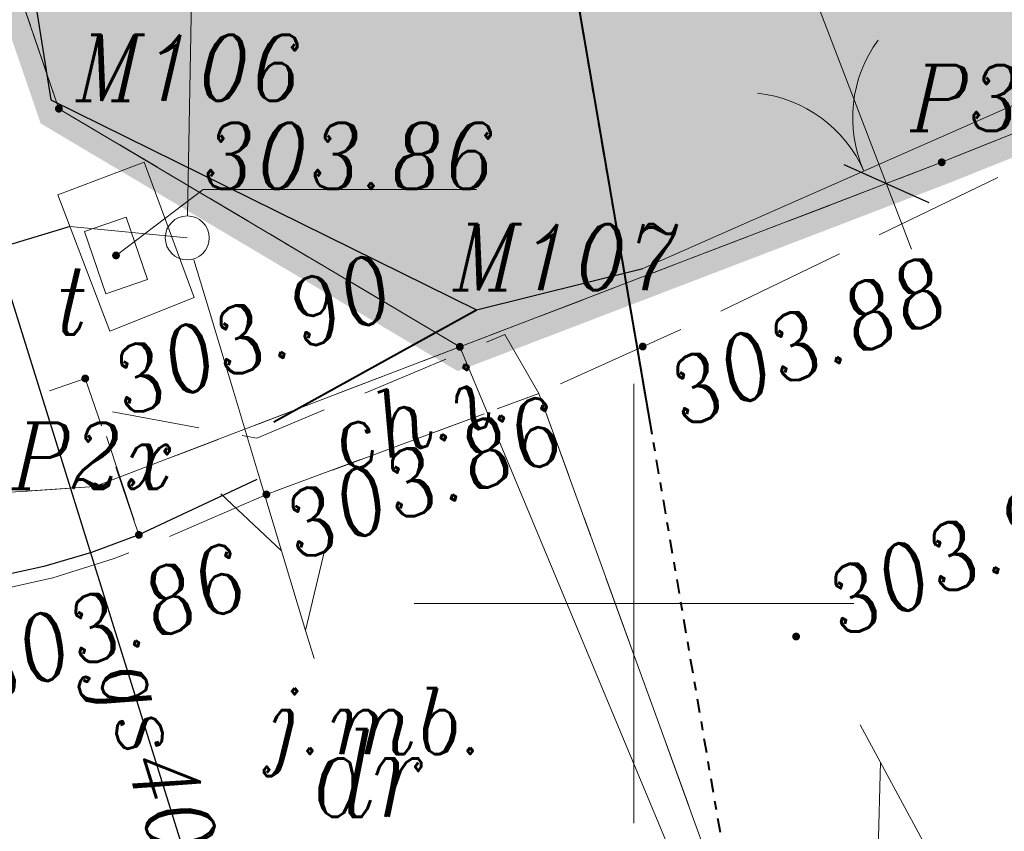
# Model space of a CAD drawing. Header units: metres. Extents: x 779 to 7046, y -512 to 9570.
# Tile 20 of 256: x 2185.11 to 2196.31, y -356.46 to -347.23. Entities that reach past the tile are written whole.
import ezdxf

# ---------------------------------------------------------------- set-up
doc = ezdxf.new("R2010")
doc.units = ezdxf.units.M
for name, pattern in [('0.5_0.5', [1, 0.5, -0.5]), ('1.5_0.5', [2, 1.5, -0.5]), ('CENTER2', [1.125, 0.75, -0.125, 0.125, -0.125]), ('CIĄGłA', [0]), ('DGN Style 4', [0.3202, 0.16, -0.08, 0.0002, -0.08]), ('mz1.0_0.5', [1.5, 1, -0.5])]:
    doc.linetypes.add(name, pattern=pattern)
for name, color, linetype, lineweight in [('203-punkt graniczny', 7, 'Continuous', 0), ('203-punkt graniczny-Atr103', 7, 'Continuous', 0), ('210-oznaczenie konturu użytku gruntowego', 7, 'Continuous', 0), ('218-kontur użytku gruntowego', 7, 'Continuous', 0), ('219-działka ewidencyjna', 7, 'Continuous', 0), ('AGP1_granica_opracow', 7, 'Continuous', 15), ('AGP1_HATCH', 7, 'Continuous', 5), ('AGP1_WYMIARY', 7, 'Continuous', 15), ('brama (linia)', 7, 'Continuous', 0), ('brama (linia) - symbol', 7, 'Continuous', 0), ('chodnik (powierzchnia)', 7, 'Continuous', 0), ('chodnik (powierzchnia)-Atr17', 7, 'Continuous', 0), ('jezdnia (powierzchnia)', 7, 'Continuous', 0), ('jezdnia (powierzchnia)-Atr17', 7, 'Continuous', 0), ('komora podziemna - przewód telekomunikacyjny (powierzchnia)-ST', 7, 'Continuous', 0), ('krawężnik (linia)', 7, 'Continuous', 0), ('KTOK05_01', 7, 'Continuous', 0), ('MPZP', 7, 'Continuous', 0), ('ogrodzenie trwałe (linia)', 7, 'Continuous', 0), ('przewód gazowy (linia)-SG', 7, 'Continuous', 0), ('przewód gazowy (linia)-SG-Atr1', 7, 'Continuous', 0), ('przewód telekomunikacyjny (linia)-STPOD', 7, 'Continuous', 0), ('przewód telekomunikacyjny (linia)-STPOW - symbol', 7, 'Continuous', 0), ('punkt o określonej wysokości (sieć telekomunikacyjna)-ST', 7, 'Continuous', 0), ('punkt o określonej wysokości (sieć telekomunikacyjna)-ST-Atr2', 7, 'Continuous', 0), ('punkt wysokościowy sztuczny', 7, 'Continuous', 0), ('punkt wysokościowy sztuczny-Atr2', 7, 'Continuous', 0), ('RTPW02', 7, 'Continuous', 0), ('rura ochronna - przewód gazowy (linia)-SG', 7, 'Continuous', 0), ('rura ochronna - przewód telekomunikacyjny (linia)-ST', 7, 'Continuous', 0), ('Sekcje', 7, 'Continuous', 0), ('SUPT01', 7, 'Continuous', 0), ('słup (punkt)', 7, 'Continuous', 0), ('właz prostokątny - siec telekomunikacyjna (punkt)-STPOD', 7, 'Continuous', 0), ('właz prostokątny - siec telekomunikacyjna (punkt)-STPOD-Atr17', 7, 'Continuous', 0)]:
    doc.layers.add(name, color=color, linetype=linetype, lineweight=lineweight)
doc.layers.add('WYMIARY', color=9, linetype='Continuous')
doc.styles.add('ARIAL', font='arial.ttf')
doc.styles.get("Standard").update_dxf_attribs({"font": 'arial.ttf'})
doc.styles.add('Style-ITALIC_1250', font='ITALIC_1250.shx')
doc.linetypes.add('902-500', pattern='A,3.75,[24,dgnlstyle-geo-mz.shx,S=0.002785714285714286,R=0,X=0,Y=0],3.75', length=7.5)
doc.linetypes.add('KTOK05_01-500', pattern='A,3.75,[13,dgnlstyle-rozp_2013.shx,S=0.002777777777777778,R=0,X=0,Y=0],3.75', length=7.5)
doc.dimstyles.new('PZT M', dxfattribs={"dimtxt": 0.6, "dimasz": 0.75, "dimexe": 0.8, "dimexo": 0.1, "dimgap": 0.3, "dimtad": 1, "dimdsep": 46, "dimtxsty": 'ARIAL', "dimblk": 'OBLIQUE', "dimcen": 0.9, "dimdle": 0.8, "dimclrd": 7, "dimclre": 256, "dimclrt": 7, "dimadec": 0, "dimazin": 0, "dimtfac": 1, "dimtmove": 2, "dimatfit": 3, "dimldrblk": 'ARCHTICK', "dimfxl": 1, "dimfxlon": 1, "dimtolj": 1, "dimtzin": 0, "dimlwd": 20, "dimlwe": 20, "dimarcsym": 0})

# ---------------------------------------------------------------- blocks, each defined once
blk = doc.blocks.new('203')
at = {"linetype": 'Continuous', "lineweight": -2, "ltscale": 10}
h = blk.add_hatch(color=0, dxfattribs=at)
edge = h.paths.add_edge_path()
edge.add_arc((0, 0), 0.45, 0, 360)
blk = doc.blocks.new('OK02')
at = {"color": 0, "linetype": 'Continuous', "lineweight": -2, "ltscale": 10}
for centre, start, end in [((-15, 0), 0, 59.99999999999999), ((15, 0), 120, 180)]:
    blk.add_arc(centre, 15, start, end, dxfattribs=at)
blk = doc.blocks.new('US22B')
at = {"color": 0, "linetype": 'Continuous', "lineweight": -2, "ltscale": 10, "flags": 128}
blk.add_lwpolyline([(-3.75, -2.5), (3.75, -2.5), (3.75, 2.5), (-3.75, 2.5), (-3.75, -2.5)], close=True, dxfattribs=at)
blk = doc.blocks.new('PW01')
at = {"linetype": 'Continuous', "lineweight": 13, "ltscale": 10}
h = blk.add_hatch(color=0, dxfattribs=at)
edge = h.paths.add_edge_path()
edge.add_arc((0, 0), 0.45, 0, 360)
blk = doc.blocks.new('PT01')
at = {"color": 0, "linetype": 'Continuous', "lineweight": 13, "ltscale": 10}
for p, q in [((46.5, 0), (37.84, 5)), ((6.5, 0), (0, 0)), ((6.5, 0), (16.5, 0)), ((16.5, 0), (26.5, 0)), ((26.5, 0), (36.5, 0)), ((36.5, 0), (27.84, -5)), ((36.5, 0), (46.5, 0)), ((46.5, 0), (50, 0))]:
    blk.add_line(p, q, dxfattribs=at)
blk = doc.blocks.new('SM04')
at = {"color": 0, "linetype": 'Continuous', "lineweight": -2, "ltscale": 10}
blk.add_circle((0, 0), 2.5, dxfattribs=at)
blk = doc.blocks.new('PW02')
at = {"linetype": 'Continuous', "lineweight": 13, "ltscale": 10}
h = blk.add_hatch(color=0, dxfattribs=at)
edge = h.paths.add_edge_path()
edge.add_arc((0, 0), 0.45, 0, 360)
blk = doc.blocks.new('RTPW02')
at = {"layer": 'RTPW02', "linetype": 'Continuous', "lineweight": 13}
h = blk.add_hatch(color=7, dxfattribs=at)
edge = h.paths.add_edge_path()
edge.add_arc((0, 0), 0.045, 0, 360)
blk = doc.blocks.new('PZT MDCP podkład')
at = {"layer": '218-kontur użytku gruntowego', "color": 252, "linetype": '0.5_0.5', "lineweight": 13, "true_color": 0x939598, "flags": 128}
for points in [[(2119.596406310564, 20.90646074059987), (2113.776406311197, 37.89646074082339)], [(2113.776406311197, 37.89646074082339), (2119.596406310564, 20.90646074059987)], [(2129.636406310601, 20.29646074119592), (2133.026406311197, 21.65646074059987)], [(2133.026406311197, 21.65646074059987), (2129.636406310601, 20.29646074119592)], [(2124.156406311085, 18.19646074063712), (2119.596406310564, 20.90646074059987)], [(2119.596406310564, 20.90646074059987), (2124.156406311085, 18.19646074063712)], [(2124.156406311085, 18.19646074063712), (2129.636406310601, 20.29646074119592)], [(2129.636406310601, 20.29646074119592), (2124.156406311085, 18.19646074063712)], [(2120.006406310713, 16.60646074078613), (2124.156406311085, 18.19646074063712)], [(2124.156406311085, 18.19646074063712), (2120.006406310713, 16.60646074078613)], [(2117.186406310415, 16.41646074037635), (2120.006406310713, 16.60646074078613)], [(2120.006406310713, 16.60646074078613), (2117.186406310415, 16.41646074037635)]]:
    blk.add_lwpolyline(points, dxfattribs=at)
at = {"layer": '219-działka ewidencyjna', "color": 252, "linetype": 'Continuous', "lineweight": 13, "true_color": 0x939598, "flags": 128}
for points in [[(2113.776406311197, 37.89646074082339), (2119.596406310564, 20.90646074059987)], [(2129.636406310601, 20.29646074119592), (2133.026406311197, 21.65646074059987)], [(2119.596406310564, 20.90646074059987), (2124.156406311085, 18.19646074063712)], [(2129.636406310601, 20.29646074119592), (2124.156406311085, 18.19646074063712)], [(2120.006406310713, 16.60646074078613), (2124.156406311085, 18.19646074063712)], [(2124.156406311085, 18.19646074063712), (2127.576406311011, 9.996460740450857)], [(2117.186406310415, 16.41646074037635), (2120.006406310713, 16.60646074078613)]]:
    blk.add_lwpolyline(points, dxfattribs=at)
at = {"layer": 'brama (linia)', "color": 252, "linetype": 'Continuous', "lineweight": 13, "true_color": 0x939598, "flags": 128}
blk.add_lwpolyline([(2126.23640631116, 19.08646074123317), (2131.266406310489, 21.3064607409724)], dxfattribs=at)
at = {"layer": 'chodnik (powierzchnia)', "color": 252, "linetype": 'mz1.0_0.5', "lineweight": 13, "true_color": 0x939598, "flags": 128}
for points in [[(2094.286406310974, 107.7364607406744), (2095.496406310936, 102.2664607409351), (2096.136406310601, 99.11646074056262), (2097.04640631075, 94.51646074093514), (2101.066406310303, 73.84646074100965), (2102.576406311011, 66.00646074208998), (2104.166406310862, 58.03646074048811), (2105.666406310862, 50.42646074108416), (2108.206406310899, 38.12646074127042), (2109.85640631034, 30.5564607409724), (2110.966406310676, 25.35646074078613), (2112.896406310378, 16.94646074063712), (2113.376406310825, 16.62646074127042), (2113.866406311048, 16.34646074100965), (2114.386406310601, 16.09646074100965), (2114.916406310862, 15.89646074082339), (2115.466406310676, 15.72646074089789), (2116.016406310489, 15.59646074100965), (2116.586406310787, 15.50646074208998), (2117.156406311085, 15.46646074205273), (2117.726406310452, 15.4564607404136), (2118.29640631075, 15.49646074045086), (2118.866406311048, 15.57646074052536), (2119.426406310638, 15.69646074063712), (2119.966406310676, 15.85646074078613), (2120.506406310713, 16.0564607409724), (2119.896406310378, 17.83646074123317), (2118.716406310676, 17.42646074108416), (2117.186406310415, 17.29646074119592), (2115.196406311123, 17.89646074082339), (2114.04640631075, 18.85646074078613), (2112.54640631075, 25.69646074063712), (2111.35640631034, 31.1364607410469), (2109.73640631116, 38.59646074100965), (2107.226406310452, 50.4564607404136), (2105.686406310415, 58.47646074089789), (2104.126406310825, 66.3064607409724), (2102.566406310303, 74.35646074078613), (2098.636406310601, 94.61646074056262), (2097.54640631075, 100.0764607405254), (2097.016406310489, 102.5264607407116), (2095.816406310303, 107.9564607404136), (2094.286406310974, 107.7364607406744)], [(2125.056406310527, 17.66646074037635), (2124.666406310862, 18.33646074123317), (2121.846406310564, 17.15646074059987), (2120.036406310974, 17.48646074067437), (2120.506406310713, 16.0564607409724), (2121.846406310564, 16.68646074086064), (2121.956406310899, 16.51646074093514), (2125.056406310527, 17.66646074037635)]]:
    blk.add_lwpolyline(points, close=True, dxfattribs=at)
at = {"layer": 'jezdnia (powierzchnia)', "color": 252, "linetype": '1.5_0.5', "lineweight": 13, "true_color": 0x939598, "flags": 128}
for points in [[(2222.326157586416, 18.11695764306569), (2221.202736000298, 22.08333797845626), (2205.386406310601, 20.09646074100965), (2204.446406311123, 20.59646074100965), (2203.096406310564, 26.22646074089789), (2196.866406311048, 25.28646074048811), (2195.626406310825, 20.02646074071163), (2193.79640631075, 18.82646074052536), (2188.866406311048, 17.98646074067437), (2181.466406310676, 17.5564607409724), (2178.60640631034, 17.87646074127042), (2176.756406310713, 18.4564607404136), (2173.726406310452, 19.86646074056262), (2171.816406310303, 21.16646074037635), (2167.276406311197, 24.5564607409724), (2161.216406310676, 26.82646074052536), (2157.676406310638, 27.8064607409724), (2155.096406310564, 28.10646074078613), (2148.54640631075, 27.61646074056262), (2147.48640631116, 27.65646074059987), (2146.556406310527, 27.97646074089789), (2145.85640631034, 28.60646074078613), (2144.73640631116, 30.36646074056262), (2142.996406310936, 34.69646074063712), (2142.366406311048, 36.39646074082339), (2134.766406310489, 38.98646074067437), (2135.116406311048, 38.06646074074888), (2135.536406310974, 36.91646074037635), (2136.706406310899, 31.2064607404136), (2136.73640631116, 29.67646074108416), (2136.306406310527, 26.97646074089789), (2135.846406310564, 25.41646074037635), (2133.726406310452, 22.48646074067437), (2132.306406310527, 21.32646074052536), (2131.48640631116, 20.7064607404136), (2127.04640631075, 18.56646074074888), (2125.056406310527, 17.66646074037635), (2127.506406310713, 10.91646074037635), (2129.216406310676, 11.49646074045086), (2130.676406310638, 11.48646074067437), (2132.096406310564, 11.14646074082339), (2133.716406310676, 10.47646074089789), (2146.306406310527, 15.7064607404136), (2146.29640631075, 16.14646074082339), (2146.506406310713, 16.78646074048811), (2146.996406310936, 17.56646074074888), (2147.256406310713, 17.8064607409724), (2147.826406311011, 18.18646074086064), (2148.396406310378, 18.40646074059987), (2149.006406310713, 18.51646074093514), (2149.656406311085, 18.53646074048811), (2150.306406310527, 18.40646074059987), (2150.866406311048, 18.18646074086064), (2152.256406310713, 17.27646074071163), (2152.966406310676, 16.61646074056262), (2160.196406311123, 19.5564607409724), (2160.416406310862, 20.02646074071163), (2161.966406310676, 20.22646074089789), (2164.176406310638, 19.73646074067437), (2166.85640631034, 18.8064607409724), (2176.416406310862, 14.62646074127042), (2183.04640631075, 13.98646074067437), (2201.016406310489, 15.82646074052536), (2205.616406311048, 16.27646074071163), (2221.196406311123, 17.98646074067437), (2222.326157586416, 18.11695764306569)], [(2110.246406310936, 19.93646074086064), (2110.936406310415, 17.47646074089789), (2113.326406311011, 8.386460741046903), (2116.146406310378, -0.5435392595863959), (2116.966406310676, -3.18353925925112), (2116.706406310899, -1.973539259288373), (2116.60640631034, -0.9935392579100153), (2116.60640631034, -0.003539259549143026), (2116.646406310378, 0.4864607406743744), (2116.73640631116, 1.166460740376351), (2117.026406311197, 2.426460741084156), (2117.35640631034, 3.356460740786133), (2117.556406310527, 3.806460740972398), (2117.906406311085, 4.466460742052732), (2118.29640631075, 5.096460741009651), (2118.886406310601, 5.896460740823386), (2119.376406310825, 6.456460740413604), (2120.036406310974, 7.086460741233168), (2121.086406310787, 7.896460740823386), (2121.946406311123, 8.406460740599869), (2122.846406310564, 8.826460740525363), (2123.54640631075, 9.076460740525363), (2127.506406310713, 10.91646074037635), (2125.056406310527, 17.66646074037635), (2121.956406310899, 16.51646074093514), (2120.686406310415, 15.96646074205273), (2120.226406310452, 15.78646074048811), (2119.526406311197, 15.56646074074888), (2118.806406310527, 15.40646074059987), (2118.076406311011, 15.31646074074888), (2117.226406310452, 15.29646074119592), (2116.596406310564, 15.33646074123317), (2115.386406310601, 15.56646074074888), (2114.456406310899, 15.87646074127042), (2113.576406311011, 16.3064607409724), (2112.946406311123, 16.69646074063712), (2111.996406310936, 17.48646074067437), (2111.336406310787, 18.2064607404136), (2110.756406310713, 19.00646074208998), (2110.246406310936, 19.93646074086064)]]:
    blk.add_lwpolyline(points, close=True, dxfattribs=at)
at = {"layer": 'komora podziemna - przewód telekomunikacyjny (powierzchnia)-ST', "color": 252, "linetype": 'Continuous', "lineweight": 13, "true_color": 0x939598, "flags": 128}
blk.add_lwpolyline([(2120.176406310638, 18.37646074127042), (2119.586406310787, 19.92646074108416), (2120.566406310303, 20.29646074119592), (2121.136406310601, 18.75646074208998), (2120.176406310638, 18.37646074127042)], close=True, dxfattribs=at)
at = {"layer": 'krawężnik (linia)', "color": 252, "linetype": 'Continuous', "lineweight": 30, "true_color": 0x939598, "flags": 128}
blk.add_lwpolyline([(2121.846406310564, 16.68646074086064), (2120.506406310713, 16.0564607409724), (2119.966406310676, 15.85646074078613), (2119.426406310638, 15.69646074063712), (2118.866406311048, 15.57646074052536)], dxfattribs=at)
at = {"layer": 'KTOK05_01', "color": 252, "linetype": 'KTOK05_01-500', "lineweight": 40, "true_color": 0x939598}
blk.add_line((2122.040406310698, 17.34146074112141), (2124.346406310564, 18.61646074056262), dxfattribs=at)
at = {"layer": 'MPZP', "color": 252, "linetype": 'DGN Style 4', "lineweight": 40, "true_color": 0x939598, "flags": 128}
blk.add_lwpolyline([(2134.413117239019, -13.93322830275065), (2127.576406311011, 9.996460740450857), (2122.802137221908, 37.89160620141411), (2105.950835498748, 127.0314606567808)], dxfattribs=at)
at = {"layer": 'ogrodzenie trwałe (linia)', "color": 252, "linetype": '902-500', "lineweight": 30, "true_color": 0x939598, "flags": 128}
blk.add_lwpolyline([(2134.936406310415, 37.2064607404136), (2130.85640631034, 38.35646074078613), (2128.256406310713, 38.93646074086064), (2120.626406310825, 40.02646074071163), (2116.476406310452, 40.04646074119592), (2119.506406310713, 21.00646074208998), (2124.346406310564, 18.61646074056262), (2126.23640631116, 19.08646074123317)], dxfattribs=at)
at = {"layer": 'przewód gazowy (linia)-SG', "color": 252, "linetype": 'Continuous', "lineweight": 13, "true_color": 0x939598, "flags": 128}
blk.add_lwpolyline([(2129.388195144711, -15.30633433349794), (2127.316406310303, -8.643539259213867), (2125.216406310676, -1.083539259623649), (2123.766406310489, 3.626460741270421), (2118.846406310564, 19.40646074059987), (2116.10640631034, 27.46646074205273), (2111.436406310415, 41.76646074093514), (2110.066406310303, 46.49646074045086)], dxfattribs=at)
at = {"layer": 'przewód telekomunikacyjny (linia)-STPOD', "color": 252, "linetype": 'Continuous', "lineweight": 13, "true_color": 0x939598, "flags": 128}
for points in [[(2095.425322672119, 12.98862245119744), (2096.886406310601, 13.24646074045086), (2104.586406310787, 15.23646074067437), (2108.85640631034, 16.27646074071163), (2119.726406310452, 19.56646074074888)], [(2121.056406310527, 19.43646074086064), (2119.726406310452, 19.56646074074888)]]:
    blk.add_lwpolyline(points, dxfattribs=at)
at = {"layer": 'punkt o określonej wysokości (sieć telekomunikacyjna)-ST-Atr2', "color": 252, "lineweight": 13, "true_color": 0x939598, "flags": 128}
blk.add_lwpolyline([(2120.246406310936, 19.23646074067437), (2121.23640631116, 19.98646074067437), (2124.3454063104, 19.98646074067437)], dxfattribs=at)
at = {"layer": 'rura ochronna - przewód gazowy (linia)-SG', "color": 252, "linetype": 'Continuous', "lineweight": 30, "true_color": 0x939598, "flags": 128}
blk.add_lwpolyline([(2118.846406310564, 19.40646074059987), (2123.766406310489, 3.626460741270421)], dxfattribs=at)
at = {"layer": 'rura ochronna - przewód telekomunikacyjny (linia)-ST', "color": 252, "linetype": 'Continuous', "lineweight": 30, "true_color": 0x939598, "flags": 128}
blk.add_lwpolyline([(2119.726406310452, 19.56646074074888), (2108.85640631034, 16.27646074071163), (2104.586406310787, 15.23646074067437), (2096.886406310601, 13.24646074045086), (2095.425322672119, 12.98862245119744)], dxfattribs=at)
at = {"layer": 'Sekcje', "color": 252, "linetype": 'Continuous', "lineweight": 13, "true_color": 0x939598}
for p, q in [((2126.136406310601, 17.77646074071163), (2126.136406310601, 12.77646074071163)), ((2123.636406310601, 15.27646074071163), (2128.636406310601, 15.27646074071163))]:
    blk.add_line(p, q, dxfattribs=at)
at = {"layer": 'SUPT01', "color": 252, "linetype": 'Continuous', "lineweight": 13, "true_color": 0x939598}
for p, q in [((2121.150815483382, 24.68561183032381), (2121.060901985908, 19.68642034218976)), ((2128.709941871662, 13.89491993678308), (2131.087527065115, 9.496387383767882)), ((2128.912036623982, 12.46955763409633), (2128.940080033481, 13.46916432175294))]:
    blk.add_line(p, q, dxfattribs=at)
at = {"layer": '203-punkt graniczny', "color": 252, "linetype": 'Continuous', "lineweight": 13, "true_color": 0x939598, "xscale": 0.1, "yscale": 0.1, "zscale": 0.1}
for p in [(2119.596406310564, 20.90646074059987), (2129.636406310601, 20.29646074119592), (2124.156406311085, 18.19646074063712), (2120.006406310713, 16.60646074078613)]:
    blk.add_blockref('203', p, dxfattribs=at)
at = {"layer": 'brama (linia) - symbol', "color": 252, "linetype": 'Continuous', "lineweight": 13, "true_color": 0x939598, "xscale": 0.1, "yscale": 0.1, "zscale": 0.1, "rotation": 23.814}
blk.add_blockref('OK02', (2128.751406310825, 20.19646074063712), dxfattribs=at)
at = {"layer": 'przewód telekomunikacyjny (linia)-STPOW - symbol', "color": 252, "linetype": 'Continuous', "lineweight": 13, "ltscale": 0.9654290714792, "true_color": 0x939598, "xscale": 0.09481436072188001, "yscale": 0.09481436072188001, "zscale": 0.1, "rotation": 286.765}
blk.add_blockref('PT01', (2121.131195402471, 19.18819932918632), dxfattribs=at)
at = {"layer": 'punkt o określonej wysokości (sieć telekomunikacyjna)-ST', "color": 252, "linetype": 'Continuous', "lineweight": 13, "true_color": 0x939598, "xscale": 0.1, "yscale": 0.1, "zscale": 0.1}
blk.add_blockref('PW01', (2120.246406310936, 19.23646074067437), dxfattribs=at)
at = {"layer": 'punkt wysokościowy sztuczny', "color": 252, "linetype": 'Continuous', "lineweight": 13, "true_color": 0x939598, "xscale": 0.1, "yscale": 0.1, "zscale": 0.1}
blk.add_blockref('PW02', (2121.956406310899, 16.51646074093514), dxfattribs=at)
at = {"layer": 'RTPW02', "color": 252, "linetype": 'Continuous', "lineweight": 13, "true_color": 0x939598}
for p in [(2126.236170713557, 18.200022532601), (2119.896406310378, 17.83646074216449), (2120.506406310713, 16.0564607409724), (2127.980406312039, 14.8994607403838)]:
    blk.add_blockref('RTPW02', p, dxfattribs=at)
at = {"layer": 'słup (punkt)', "color": 252, "linetype": 'Continuous', "lineweight": 13, "true_color": 0x939598, "xscale": 0.1, "yscale": 0.1, "zscale": 0.1}
blk.add_blockref('SM04', (2121.056406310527, 19.43646074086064), dxfattribs=at)
at = {"layer": 'właz prostokątny - siec telekomunikacyjna (punkt)-STPOD', "color": 252, "linetype": 'Continuous', "lineweight": 13, "true_color": 0x939598, "xscale": 0.1, "yscale": 0.1, "zscale": 0.1, "rotation": 108.9699999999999}
blk.add_blockref('US22B', (2120.246406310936, 19.23646074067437), dxfattribs=at)
at = {"layer": '203-punkt graniczny-Atr103', "color": 252, "lineweight": 13, "true_color": 0x939598, "char_height": 0.75, "attachment_point": 7, "line_spacing_factor": 0.6}
for s, insert in [('\\FITALIC_1250;\\H1x;\\W0.9;M106', (2119.790082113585, 20.99764518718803)), ('\\FITALIC_1250;\\H1x;\\W0.9;P3x', (2129.277536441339, 20.65312224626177)), ('\\FITALIC_1250;\\H1x;\\W0.9;M107', (2124.076657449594, 18.84083137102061)), ('\\FITALIC_1250;\\H1x;\\W0.9;P2x', (2119.062440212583, 16.58040804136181))]:
    blk.add_mtext(s, dxfattribs=dict(at, insert=insert))
at = {"layer": '210-oznaczenie konturu użytku gruntowego', "color": 252, "linetype": 'Continuous', "lineweight": 13, "true_color": 0x939598, "insert": (2122.464035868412, 12.84639788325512), "char_height": 1, "attachment_point": 7, "line_spacing_factor": 0.6}
blk.add_mtext('\\FITALIC_1250;\\H1x;\\W0.79;dr', dxfattribs=at)
at = {"layer": 'chodnik (powierzchnia)-Atr17', "color": 252, "lineweight": 13, "true_color": 0x939598, "insert": (2122.823606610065, 16.75867908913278), "char_height": 0.750000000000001, "attachment_point": 7, "rotation": 17.98700000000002, "line_spacing_factor": 0.6}
blk.add_mtext('\\FITALIC_1250;\\H1x;\\W0.9;ch.i.', dxfattribs=at)
at = {"layer": 'jezdnia (powierzchnia)-Atr17', "color": 252, "lineweight": 13, "true_color": 0x939598, "insert": (2121.988506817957, 13.31251856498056), "char_height": 0.75, "attachment_point": 7, "line_spacing_factor": 0.6}
blk.add_mtext('\\FITALIC_1250;\\H1x;\\W0.9;j.mb.', dxfattribs=at)
at = {"layer": 'przewód gazowy (linia)-SG-Atr1', "color": 252, "lineweight": 13, "true_color": 0x939598, "insert": (2120.268190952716, 14.5847868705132), "char_height": 0.75, "attachment_point": 4, "rotation": 287.317, "line_spacing_factor": 0.6}
blk.add_mtext('\\FITALIC_1250;\\H1x;\\W0.9;gs400', dxfattribs=at)
at = {"layer": 'punkt o określonej wysokości (sieć telekomunikacyjna)-ST-Atr2', "color": 252, "lineweight": 13, "true_color": 0x939598, "insert": (2121.23640631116, 19.99446074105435), "char_height": 0.75, "attachment_point": 7, "line_spacing_factor": 0.6}
blk.add_mtext('\\FITALIC_1250;\\H1x;\\W0.9;303.86', dxfattribs=at)
at = {"layer": 'punkt wysokościowy sztuczny-Atr2', "color": 252, "lineweight": 13, "true_color": 0x939598, "insert": (2122.046406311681, 16.44646074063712), "char_height": 0.75, "attachment_point": 1, "rotation": 21.483000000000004, "line_spacing_factor": 0.6}
blk.add_mtext('\\FITALIC_1250;\\H1x;\\W0.9;303.86', dxfattribs=at)
at = {"layer": 'RTPW02', "color": 252, "linetype": 'Continuous', "lineweight": 13, "true_color": 0x939598, "style": 'Style-ITALIC_1250', "width": 0.9}
for s, height, rotation, p in [('303.90', 0.7499999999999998, 20.95164, (2120.362619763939, 17.38888913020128)), ('303.88', 0.7500000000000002, 23.01488999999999, (2126.713751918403, 17.26517751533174)), ('303.98', 0.7500000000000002, 23.01488999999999, (2128.509891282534, 14.87716469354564)), ('303.86', 0.7499999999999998, 20.95164, (2118.710245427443, 14.10391619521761))]:
    blk.add_text(s, height=height, rotation=rotation, dxfattribs=at).set_placement(p)
at = {"layer": 'właz prostokątny - siec telekomunikacyjna (punkt)-STPOD-Atr17', "color": 252, "lineweight": 13, "true_color": 0x939598, "insert": (2119.536406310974, 18.33646074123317), "char_height": 0.75, "attachment_point": 7, "line_spacing_factor": 0.6}
blk.add_mtext('\\FITALIC_1250;\\H1x;\\W0.9;t', dxfattribs=at)
blk = doc.blocks.new('_Oblique')
at = {"color": 0, "linetype": 'ByBlock', "lineweight": 25}
blk.add_line((-0.5, -0.5), (0.5, 0.5), dxfattribs=at)
blk = doc.blocks.new('*D257')
at = {"layer": 'AGP1_WYMIARY', "color": 7, "linetype": 'CIĄGłA', "lineweight": 20, "transparency": 16777216}
for p, q in [((2190.824107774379, -338.2857419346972), (2195.251267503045, -349.83852065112)), ((2191.110377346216, -339.0327691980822), (2190.36335008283, -339.3190387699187)), ((2194.964997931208, -349.091493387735), (2194.217970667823, -349.3777629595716))]:
    blk.add_line(p, q, dxfattribs=at)
at = {"layer": 'Defpoints', "color": 0, "linetype": 'CIĄGłA', "transparency": 16777216}
for p in [(2191.113133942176, -339.031712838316), (2194.964997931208, -349.091493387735), (2194.967754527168, -349.0904370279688)]:
    blk.add_point(p, dxfattribs=at)
at = {"layer": 'AGP1_WYMIARY', "color": 7, "linetype": 'CIĄGłA', "lineweight": 20, "transparency": 16777216, "xscale": 0.75, "yscale": 0.75, "zscale": 0.75}
for p, rotation in [((2191.110377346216, -339.0327691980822), 110.9674159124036), ((2194.964997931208, -349.091493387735), 290.9674159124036)]:
    blk.add_blockref('_Oblique', p, dxfattribs=dict(at, rotation=rotation))
at = {"layer": 'AGP1_WYMIARY', "color": 7, "linetype": 'CIĄGłA', "lineweight": 20, "transparency": 16777216, "insert": (2193.981718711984, -344.4444118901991), "char_height": 0.6, "attachment_point": 5, "rotation": 290.96741591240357, "style": 'ARIAL'}
blk.add_mtext('\\A1;10.77', dxfattribs=at)
blk = doc.blocks.new('_ArchTick')
at = {"layer": 'WYMIARY', "color": 0, "linetype": 'Continuous', "const_width": 0.15}
blk.add_lwpolyline([(-0.5, -0.5), (0.5, 0.5)], dxfattribs=at)

msp = doc.modelspace()

# ---------------------------------------------------------------- hatches: boundary and pattern name
at = {"layer": 'AGP1_HATCH', "lineweight": 15, "transparency": 33554625}
h = msp.add_hatch(dxfattribs=at)
h.set_pattern_fill('GRASS', color=64, scale=0.02, angle=24.61092855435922)
h.set_pattern_definition([(114.6109285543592, (0, 0), (-0.4761730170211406, 0.1769837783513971), [0.09525, -0.6231704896]), (69.61092855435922, (0, 0), (-0.4761730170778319, 0.1769837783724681), [0.09525, -0.41275]), (159.6109285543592, (0, 0), (-0.1769837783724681, -0.4761730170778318), [0.09525, -0.41275])])
edge = h.paths.add_edge_path()
edge.add_line((2201.154967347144, -232.0600817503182), (2187.755434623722, -236.7641292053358))
edge.add_line((2187.755434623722, -236.7641292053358), (2189.333398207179, -245.2355974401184))
edge.add_line((2189.333398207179, -245.2355974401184), (2200.14854181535, -243.2210490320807))
edge.add_line((2200.14854181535, -243.2210490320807), (2200.648631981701, -243.1278945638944))
edge.add_arc((2201.590242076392, -248.1910823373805), 5.150000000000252, 21.517769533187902, 100.53504568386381, ccw=False)
edge.add_line((2206.381306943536, -246.3021150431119), (2206.675941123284, -247.0494077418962))
edge.add_line((2206.675941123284, -247.0494077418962), (2210.150932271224, -255.8631696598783))
edge.add_line((2210.150932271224, -255.8631696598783), (2213.734346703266, -264.9519299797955))
edge.add_line((2213.734346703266, -264.9519299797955), (2217.789719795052, -275.2377383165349))
edge.add_line((2217.789719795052, -275.2377383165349), (2215.443125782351, -266.9691888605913))
edge.add_line((2215.443125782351, -266.9691888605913), (2207.464967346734, -246.730081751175))
edge.add_line((2207.464967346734, -246.730081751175), (2201.154967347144, -232.0600817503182))
h.paths.add_polyline_path([(2193.681012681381, -336.4804229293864), (2194.272039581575, -339.7880334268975), (2190.669106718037, -340.4318305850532), (2190.078079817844, -337.1242200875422)], flags=16)
h.paths.add_polyline_path([(2174.949427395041, -253.2044456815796), (2174.180330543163, -249.0754639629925), (2176.736366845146, -248.5993563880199), (2177.505463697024, -252.7283381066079)], flags=16)
h.paths.add_polyline_path([(2213.207149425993, -340.3862229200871), (2212.585672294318, -338.8469483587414), (2213.47585517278, -338.4875398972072), (2214.097332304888, -340.0268144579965)], flags=16)
h.paths.add_polyline_path([(2215.03464500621, -268.2499296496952), (2214.425768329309, -266.705627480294), (2215.039774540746, -266.463544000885), (2215.648631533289, -268.007812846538)], flags=17)
edge = h.paths.add_edge_path()
edge.add_line((2222.135619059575, -341.0147282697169), (2223.664309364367, -341.1924829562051))
edge.add_line((2223.664309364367, -341.1924829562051), (2227.521241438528, -342.2896133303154))
edge.add_line((2227.521241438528, -342.2896133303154), (2233.30759322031, -344.4571081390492))
edge.add_line((2233.30759322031, -344.4571081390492), (2237.862081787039, -347.8579266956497))
edge.add_line((2237.862081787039, -347.8579266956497), (2239.04057596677, -348.6600431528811))
edge.add_line((2239.04057596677, -348.6600431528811), (2233.604967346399, -326.0100817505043))
edge.add_line((2233.604967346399, -326.0100817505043), (2228.174967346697, -303.9000817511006))
edge.add_line((2228.174967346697, -303.9000817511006), (2222.494967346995, -286.1300817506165))
edge.add_line((2222.494967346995, -286.1300817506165), (2217.354967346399, -271.820081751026))
edge.add_line((2217.354967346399, -271.820081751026), (2215.443125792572, -266.9691888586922))
edge.add_line((2215.443125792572, -266.9691888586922), (2217.789719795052, -275.2377383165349))
edge.add_line((2217.789719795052, -275.2377383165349), (2221.381354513, -285.2792765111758))
edge.add_line((2221.381354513, -285.2792765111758), (2223.235207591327, -291.3561603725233))
edge.add_line((2223.235207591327, -291.3561603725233), (2227.886315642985, -315.1607178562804))
edge.add_arc((2212.625452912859, -317.0850901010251), 15.38171446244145, -38.161251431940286, 7.186980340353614, ccw=False)
edge.add_arc((2211.040775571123, -315.8113433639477), 17.41473946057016, 289.8520854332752, 321.7651173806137, ccw=False)
edge.add_line((2216.954700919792, -332.1911674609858), (2213.092420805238, -333.4995793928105))
edge.add_arc((2214.562869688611, -337.0584070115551), 3.850645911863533, 112.4496068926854, 197.8855615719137)
edge.add_line((2210.898318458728, -338.2410050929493), (2211.273490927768, -339.4032630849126))
edge.add_arc((2213.414312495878, -338.7973709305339), 2.224909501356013, 195.8024955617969, 221.5125047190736)
edge.add_arc((2213.798153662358, -338.8711088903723), 2.482842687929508, 214.3488660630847, 282.103867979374)
edge.add_line((2214.318767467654, -341.2987557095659), (2219.144967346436, -339.3500817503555))
edge.add_line((2219.144967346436, -339.3500817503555), (2222.135619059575, -341.0147282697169))
edge = h.paths.add_edge_path()
edge.add_line((2182.306540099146, -273.0424983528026), (2181.362772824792, -273.2182917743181))
edge.add_line((2181.362772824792, -273.2182917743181), (2181.058796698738, -271.5863608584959))
edge.add_line((2181.058796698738, -271.5863608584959), (2182.002563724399, -271.410567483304))
edge.add_line((2182.002563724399, -271.410567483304), (2178.488554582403, -252.5452198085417))
edge.add_line((2178.488554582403, -252.5452198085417), (2177.505463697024, -252.7283381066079))
edge.add_line((2177.505463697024, -252.7283381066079), (2176.736366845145, -248.59935638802))
edge.add_line((2176.736366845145, -248.59935638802), (2177.719457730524, -248.4162380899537))
edge.add_line((2177.719457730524, -248.4162380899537), (2177.536339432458, -247.4331472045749))
edge.add_line((2177.536339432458, -247.4331472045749), (2178.51943001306, -247.250029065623))
edge.add_line((2178.51943001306, -247.250029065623), (2189.329496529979, -245.2363242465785))
edge.add_line((2189.329496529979, -245.2363242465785), (2187.755434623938, -236.7641292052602))
edge.add_line((2187.755434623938, -236.7641292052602), (2168.624967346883, -243.4800817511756))
edge.add_line((2168.624967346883, -243.4800817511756), (2167.594967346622, -243.8400817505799))
edge.add_line((2167.594967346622, -243.8400817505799), (2162.624967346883, -245.590081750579))
edge.add_line((2162.624967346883, -245.590081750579), (2166.544967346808, -265.8800817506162))
edge.add_line((2166.544967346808, -265.8800817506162), (2169.934967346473, -283.3600817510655))
edge.add_line((2169.934967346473, -283.3600817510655), (2178.194967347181, -325.9300817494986))
edge.add_line((2178.194967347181, -325.9300817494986), (2182.564967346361, -325.840081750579))
edge.add_line((2182.564967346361, -325.840081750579), (2182.574967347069, -329.0300817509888))
edge.add_line((2182.574967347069, -329.0300817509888), (2179.044967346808, -329.1100817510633))
edge.add_line((2179.044967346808, -329.1100817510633), (2179.734967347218, -331.250081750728))
edge.add_line((2179.734967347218, -331.250081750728), (2185.554967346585, -348.2400817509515))
edge.add_line((2185.554967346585, -348.2400817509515), (2190.114967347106, -350.9500817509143))
edge.add_line((2190.114967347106, -350.9500817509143), (2195.594967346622, -348.8500817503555))
edge.add_line((2195.594967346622, -348.8500817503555), (2198.506741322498, -347.6819364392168))
edge.add_arc((2192.412753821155, -339.7061430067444), 10.03742818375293, 307.3820107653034, 339.7887873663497)
edge.add_arc((2172.677213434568, -334.5321271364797), 30.40870538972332, 343.489729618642, 347.832820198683)
edge.add_arc((2184.653610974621, -337.3529042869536), 18.10831725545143, 348.5707290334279, 353.3645147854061)
edge.add_arc((2197.523160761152, -339.1296383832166), 5.127197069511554, 356.4695832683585, 372.8518979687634)
edge.add_line((2202.521912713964, -337.9891872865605), (2202.396891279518, -337.3637861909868))
edge.add_line((2202.396891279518, -337.3637861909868), (2201.307357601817, -334.8188249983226))
edge.add_arc((2194.587794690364, -338.2653090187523), 7.551872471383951, 27.15342393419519, 42.17043734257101)
edge.add_line((2200.18487314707, -333.1954480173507), (2197.756660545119, -330.7820975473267))
edge.add_arc((2203.597853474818, -324.846119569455), 8.327987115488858, 205.1135589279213, 225.461118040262, ccw=False)
edge.add_arc((2210.400793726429, -321.9094821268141), 15.73583882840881, 194.5838918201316, 204.2825258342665, ccw=False)
edge.add_line((2195.171963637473, -325.8717236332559), (2193.015057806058, -315.9314125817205))
edge.add_line((2193.015057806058, -315.9314125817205), (2192.171582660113, -311.3857333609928))
edge.add_line((2192.171582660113, -311.3857333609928), (2189.320316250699, -311.9164979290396))
edge.add_line((2189.320316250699, -311.9164979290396), (2188.259429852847, -306.214467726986))
edge.add_line((2188.259429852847, -306.214467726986), (2191.114979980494, -305.6824117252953))
edge.add_line((2191.114979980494, -305.6824117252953), (2190.753769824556, -303.3485737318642))
edge.add_arc((2197.626382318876, -302.8064078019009), 6.89396449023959, 137.4766232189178, 184.5106019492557, ccw=False)
edge.add_arc((2192.177018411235, -297.8088940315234), 0.5000000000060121, 317.4766233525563, 342.905017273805)
edge.add_arc((2191.651318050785, -297.6472178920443), 1.050000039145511, 342.9050182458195, 381.5320239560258)
edge.add_line((2192.628041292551, -297.2618456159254), (2185.882029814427, -298.5184117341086))
edge.add_line((2185.882029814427, -298.5184117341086), (2183.725063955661, -286.937683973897))
edge.add_line((2183.725063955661, -286.937683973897), (2184.855544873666, -286.7271130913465))
edge.add_line((2184.855544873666, -286.7271130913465), (2182.306540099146, -273.0424983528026))
h.paths.add_polyline_path([(2218.228263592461, -303.8554239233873), (2219.860196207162, -303.5514569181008), (2219.981088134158, -304.2002906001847), (2218.349155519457, -304.5042576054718)], flags=16)
edge = h.paths.add_edge_path(flags=17)
edge.add_arc((2219.786369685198, -319.8299711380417), 0.2381812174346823, 186.518316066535, 320.5346932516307)
edge.add_arc((2205.889024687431, -312.5111260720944), 15.94005228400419, 332.0535835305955, 352.5318419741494)
edge.add_arc((2192.079097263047, -311.8409427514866), 29.74143224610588, 354.7101361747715, 368.2707882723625)
edge.add_line((2221.511196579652, -307.5625877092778), (2220.642612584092, -303.1174729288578))
edge.add_arc((2219.030065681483, -303.6985035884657), 1.714031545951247, 19.81503534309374, 190.7787081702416)
edge.add_line((2217.346275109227, -304.0190553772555), (2217.674941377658, -305.8330865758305))
edge.add_line((2217.674941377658, -305.8330865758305), (2219.052156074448, -313.2062012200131))
edge.add_arc((2158.761025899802, -321.0608251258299), 60.8006208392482, 1.134495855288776, 7.422590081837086, ccw=False)

# ---------------------------------------------------------------- linework, layer by layer
at = {"layer": 'AGP1_granica_opracow', "color": 5, "linetype": 'CENTER2', "lineweight": 9, "ltscale": 5, "const_width": 0.5}
msp.add_lwpolyline([(2169.934967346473, -283.3600817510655), (2178.194967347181, -325.9300817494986), (2182.564967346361, -325.840081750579), (2182.574967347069, -329.0300817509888), (2179.044967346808, -329.1100817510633), (2179.734967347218, -331.250081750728), (2185.554967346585, -348.2400817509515), (2190.114967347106, -350.9500817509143), (2195.594967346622, -348.8500817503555), (2198.984967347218, -347.4900817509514), (2219.144967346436, -339.3500817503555), (2226.47496734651, -343.4300817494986), (2239.294967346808, -349.7200817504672), (2233.604967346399, -326.0100817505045), (2228.174967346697, -303.9000817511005), (2222.494967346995, -286.1300817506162), (2217.354967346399, -271.820081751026), (2211.454967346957, -256.8500817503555), (2207.464967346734, -246.730081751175)], dxfattribs=at)
at = {"layer": 'MPZP', "color": 202, "linetype": 'DGN Style 4', "lineweight": 40, "ltscale": 50, "true_color": 0x8a2be2, "flags": 128}
msp.add_lwpolyline([(2200.371678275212, -383.0797707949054), (2193.534967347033, -359.1500817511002), (2193.104762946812, -356.6364793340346), (2192.745641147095, -354.5381990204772), (2192.059479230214, -350.5290855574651), (2190.677414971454, -342.4539471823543), (2189.379570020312, -334.8708861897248), (2188.760698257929, -331.2549362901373), (2187.434661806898, -324.2404813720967), (2186.914342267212, -321.4881000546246), (2185.884967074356, -316.0429210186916), (2185.165986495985, -312.2396644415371), (2184.596470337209, -309.2270433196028), (2183.437890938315, -303.0984011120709), (2182.810899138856, -299.7817458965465), (2181.652858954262, -293.6559560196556), (2180.562233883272, -287.8867779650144), (2179.674340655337, -283.1900088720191), (2178.868597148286, -278.9277945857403), (2178.089623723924, -274.8071884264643), (2177.234740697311, -270.2850363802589), (2175.347647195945, -260.3027072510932), (2173.577666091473, -250.9398781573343), (2171.61050156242, -240.4262092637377), (2170.809351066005, -235.8993980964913), (2167.877478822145, -219.3331822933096)], dxfattribs=at)

# ---------------------------------------------------------------- block references
at = {"color": 18, "linetype": 'CIĄGłA', "lineweight": 5, "true_color": 0x000000}
msp.add_blockref('PZT MDCP podkład', (65.95856103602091, -369.1465424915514), dxfattribs=at)

# ---------------------------------------------------------------- dimensions: what is measured, and where the dimension line sits
at = {"layer": 'AGP1_WYMIARY', "linetype": 'CIĄGłA', "lineweight": 20}
dim = msp.add_linear_dim(base=(2194.964997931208, -349.091493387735), p1=(2191.113133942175, -339.031712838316), p2=(2194.967754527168, -349.0904370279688), angle=290.96741591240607, dimstyle='PZT M', override={"dimscale": 1, "dimasz": 0.75, "dimclre": 7, "dimlwd": 20, "dimlwe": 20}, dxfattribs=at)
dim.commit()
dim.dimension.update_dxf_attribs({"geometry": '*D257', "text_midpoint": (2193.981718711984, -344.4444118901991), "dimtype": 161})

doc.saveas('drawing.dxf')
